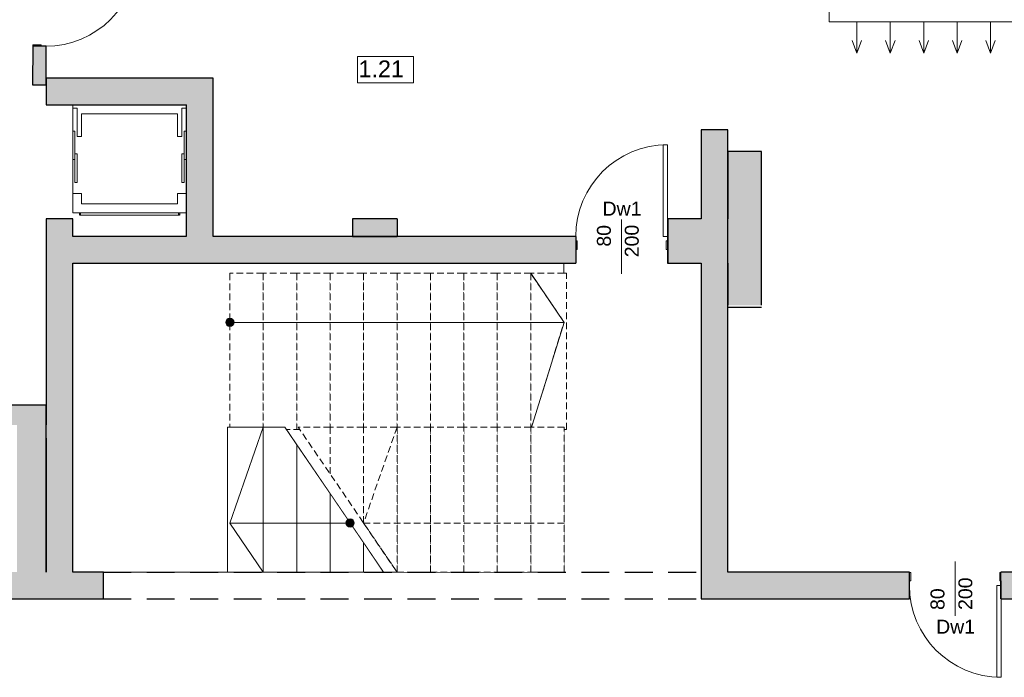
# Model space of a CAD drawing. Header units: centimetres. Extents: x -25572 to 23555, y -2435 to 15405.
# Tile 45 of 134: x 8440 to 9323, y 2188 to 2778. Entities that reach past the tile are written whole.
import ezdxf

# ---------------------------------------------------------------- set-up
doc = ezdxf.new("R2010")
doc.units = ezdxf.units.CM
doc.header["$MEASUREMENT"] = 0
for name, pattern in [('Przerywana długa', [39, 25, -14]), ('Przerywana gęsta', [9, 6, -3]), ('Wipeout_Contour', [100, 0, -100])]:
    doc.linetypes.add(name, pattern=pattern)
for name, color, linetype, lineweight in [('820-G Rysunki Obrazki_Nr_pióra__20', 1, 'Continuous', 13), ('Nowe_0_Nr_pióra__15', 214, 'Continuous', 15), ('Nowe_210-A Pomieszczenia_Nr_pióra__41', 7, 'Continuous', 15), ('Nowe_220-A Ściany_Nr_pióra__19', 255, 'Continuous', 0), ('Nowe_220-A Ściany_Nr_pióra__23', 7, 'Continuous', 15), ('Nowe_220-A Ściany_Nr_pióra__27', 7, 'Continuous', 25), ('Nowe_220-A Ściany_Nr_pióra__3', 7, 'Continuous', 13), ('Nowe_220-A Ściany_Nr_pióra__7', 7, 'Continuous', 13), ('Nowe_250-A Schody Pochylnie_Nr_pióra__1', 7, 'Continuous', 13), ('Nowe_250-A Schody Pochylnie_Nr_pióra__11', 7, 'Continuous', 13), ('Nowe_250-A Schody Pochylnie_Nr_pióra__71', 7, 'Continuous', 13), ('Nowe_250-A Schody Pochylnie_Nr_pióra__91', 7, 'Continuous', 13), ('Nowe_450-K Stropy_Nr_pióra__21', 7, 'Continuous', 25), ('Nowe_450-K Stropy_Nr_pióra__89', 7, 'Continuous', 13)]:
    doc.layers.add(name, color=color, linetype=linetype, lineweight=lineweight)
doc.layers.add('Nowe_220-A Ściany_Nr_pióra__45', color=7, linetype='Continuous', lineweight=15, true_color=0x40a5ff)
doc.layers.add('Nowe_250-A Schody Pochylnie', color=7, linetype='Continuous')
doc.styles.add('STYL_AUTOMATYCZNY_6', font='arial.ttf')

msp = doc.modelspace()

# ---------------------------------------------------------------- hatches: boundary and pattern name
at = {"layer": 'Nowe_220-A Ściany_Nr_pióra__19', "linetype": 'Continuous', "lineweight": 0}
for points in [[(8451.38, 2719.38), (8463.38, 2719.34), (8463.49, 2754.31), (8451.49, 2754.35)], [(8463.38, 2701.34), (8613.38, 2701.34), (8613.38, 2725.34), (8463.38, 2725.34)], [(8589.29, 2701.34), (8589.29, 2583.34), (8613.29, 2583.34), (8613.29, 2701.34)], [(9075.38, 2282.34), (9075.38, 2679.15), (9051.38, 2679.15), (9051.38, 2282.34)], [(9075.38, 2659.68), (9075.38, 2521.68), (9105.38, 2521.68), (9105.38, 2659.68)], [(8463.38, 2599.34), (8463.38, 2282.34), (8487.38, 2282.34), (8487.38, 2599.34)], [(8738.38, 2583.34), (8778.38, 2583.34), (8778.38, 2599.34), (8738.38, 2599.34)], [(9051.38, 2599.34), (9021.38, 2599.34), (9021.38, 2559.34), (9051.38, 2559.34)], [(8487.38, 2559.34), (8938.98, 2559.34), (8938.98, 2583.34), (8487.38, 2583.34)], [(9020.98, 2583.34), (9020.98, 2559.34), (9021.38, 2559.34), (9021.38, 2583.34)], [(8463.38, 2414.34), (8463.38, 2432.34), (8413.38, 2432.34), (8413.38, 2414.34)], [(8463.38, 2282.34), (8463.38, 2414.34), (8437.38, 2414.34), (8437.38, 2282.34)], [(8272.38, 2258.34), (8514.84, 2258.34), (8514.84, 2282.34), (8272.38, 2282.34)], [(9075.38, 2282.34), (9051.38, 2258.34), (9075.38, 2258.34)], [(9075.38, 2282.34), (9051.38, 2282.34), (9051.38, 2258.34)], [(9075.38, 2258.34), (9238.35, 2258.34), (9238.35, 2282.34), (9075.38, 2282.34)], [(9320.35, 2258.34), (10256.76, 2258.34), (10256.76, 2282.34), (9320.35, 2282.34)]]:
    msp.add_hatch(color=255, dxfattribs=at).paths.add_polyline_path(points)

# ---------------------------------------------------------------- linework, layer by layer
at = {"layer": '820-G Rysunki Obrazki_Nr_pióra__20', "color": 1, "linetype": 'Continuous', "lineweight": 13}
msp.add_lwpolyline([(9336.07, 2835.93), (9336.07, 2775.93), (9166.07, 2775.93), (9166.07, 2835.93)], close=True, dxfattribs=at)
for points in [[(9191.07, 2775.93), (9191.07, 2747.81), (9186.85, 2759.1)], [(9191.07, 2775.93), (9191.07, 2747.81), (9195.29, 2759.1)], [(9221.07, 2775.93), (9221.07, 2747.81), (9216.85, 2759.1)], [(9221.07, 2775.93), (9221.07, 2747.81), (9225.29, 2759.1)], [(9251.07, 2775.93), (9251.07, 2747.81), (9246.85, 2759.1)], [(9251.07, 2775.93), (9251.07, 2747.81), (9255.29, 2759.1)], [(9281.07, 2775.93), (9281.07, 2747.81), (9276.85, 2759.1)], [(9281.07, 2775.93), (9281.07, 2747.81), (9285.29, 2759.1)], [(9311.07, 2775.93), (9311.07, 2747.81), (9306.85, 2759.1)], [(9311.07, 2775.93), (9311.07, 2747.81), (9315.29, 2759.1)]]:
    msp.add_lwpolyline(points, dxfattribs=at)
at = {"layer": 'Nowe_0_Nr_pióra__15', "color": 214, "linetype": 'Continuous', "lineweight": 15}
for p, q in [((8487.38, 2698.52), (8487.38, 2701.34)), ((8589.38, 2701.34), (8487.38, 2701.34)), ((8491.38, 2698.52), (8487.38, 2698.52)), ((8487.38, 2672.96), (8487.38, 2698.52)), ((8491.38, 2672.96), (8491.38, 2698.52)), ((8585.38, 2672.96), (8585.38, 2698.52)), ((8585.38, 2698.52), (8589.38, 2698.52)), ((8589.38, 2698.52), (8589.38, 2701.34)), ((8589.38, 2672.96), (8589.38, 2698.52)), ((8495.38, 2693.34), (8495.38, 2672.96)), ((8495.38, 2693.34), (8581.38, 2693.34)), ((8581.38, 2693.34), (8581.38, 2672.96)), ((8487.38, 2672.96), (8487.38, 2621.82)), ((8495.38, 2672.96), (8491.38, 2672.96)), ((8581.38, 2672.96), (8585.38, 2672.96)), ((8589.38, 2672.96), (8589.38, 2621.82)), ((8487.38, 2604.64), (8487.38, 2621.82)), ((8487.38, 2621.82), (8495.38, 2621.82)), ((8495.38, 2621.82), (8495.38, 2612.64)), ((8589.38, 2621.82), (8581.38, 2621.82)), ((8581.38, 2621.82), (8581.38, 2612.64)), ((8589.38, 2604.64), (8589.38, 2621.82)), ((8495.38, 2612.64), (8581.38, 2612.64)), ((8589.38, 2604.64), (8487.38, 2604.64)), ((8493.38, 2604.54), (8493.38, 2602.54)), ((8493.38, 2603.54), (8494.04, 2603.54)), ((8583.04, 2604.54), (8493.71, 2604.54)), ((8583.04, 2602.54), (8493.71, 2602.54)), ((8494.38, 2604.54), (8494.38, 2602.54)), ((8582.38, 2604.54), (8582.38, 2602.54)), ((8583.38, 2603.54), (8582.71, 2603.54)), ((8583.38, 2604.54), (8583.38, 2602.54))]:
    msp.add_line(p, q, dxfattribs=at)
for points in [[(8487.38, 2677.96), (8487.38, 2652.39), (8489.38, 2652.39), (8489.38, 2677.96)], [(8589.38, 2677.96), (8589.38, 2652.39), (8587.38, 2652.39), (8587.38, 2677.96)], [(8489.38, 2657.39), (8489.38, 2631.82), (8491.38, 2631.82), (8491.38, 2657.39)], [(8587.38, 2657.39), (8587.38, 2631.82), (8585.38, 2631.82), (8585.38, 2657.39)]]:
    msp.add_lwpolyline(points, close=True, dxfattribs=at)
at = {"layer": 'Nowe_210-A Pomieszczenia_Nr_pióra__41', "color": 7, "linetype": 'Continuous', "lineweight": 15}
for p, q in [((8743.03, 2744.72), (8793.06, 2744.72)), ((8743.03, 2721.14), (8743.03, 2744.72)), ((8793.06, 2744.72), (8793.06, 2721.14)), ((8793.06, 2721.14), (8743.03, 2721.14))]:
    msp.add_line(p, q, dxfattribs=at)
at = {"layer": 'Nowe_220-A Ściany_Nr_pióra__23', "color": 7, "linetype": 'Continuous', "lineweight": 15}
for p, q in [((8451.49, 2755.35), (8458.99, 2755.32)), ((8451.49, 2754.35), (8451.49, 2755.35)), ((8462.99, 2754.31), (8451.49, 2754.35)), ((8458.99, 2755.32), (8458.99, 2754.12)), ((8458.99, 2754.12), (8462.99, 2754.11)), ((8462.99, 2754.11), (8462.99, 2754.31)), ((8938.78, 2579.34), (8938.78, 2583.34)), ((8938.78, 2583.34), (8938.98, 2583.34)), ((8938.98, 2583.34), (8938.98, 2571.84)), ((9020.98, 2571.84), (9020.98, 2583.34)), ((9020.98, 2583.34), (9021.18, 2583.34)), ((9021.18, 2583.34), (9021.18, 2579.34)), ((8939.98, 2579.34), (8938.78, 2579.34)), ((8938.98, 2571.84), (8939.98, 2571.84)), ((8939.98, 2571.84), (8939.98, 2579.34)), ((9021.18, 2579.34), (9019.98, 2579.34)), ((9019.98, 2579.34), (9019.98, 2571.84)), ((9019.98, 2571.84), (9020.98, 2571.84)), ((9238.35, 2270.34), (9238.35, 2281.84)), ((9238.35, 2281.84), (9239.35, 2281.84)), ((9239.35, 2281.84), (9239.35, 2274.34)), ((9319.35, 2274.34), (9319.35, 2281.84)), ((9319.35, 2281.84), (9320.35, 2281.84)), ((9320.35, 2281.84), (9320.35, 2270.34)), ((9239.35, 2274.34), (9238.15, 2274.34)), ((9238.15, 2274.34), (9238.15, 2270.34)), ((9320.55, 2274.34), (9319.35, 2274.34)), ((9320.55, 2270.34), (9320.55, 2274.34)), ((9238.15, 2270.34), (9238.35, 2270.34)), ((9320.35, 2270.34), (9320.55, 2270.34))]:
    msp.add_line(p, q, dxfattribs=at)
at = {"layer": 'Nowe_220-A Ściany_Nr_pióra__27', "color": 7, "linetype": 'Continuous', "lineweight": 25}
for p, q in [((8451.49, 2754.35), (8462.99, 2754.31)), ((8451.49, 2754.35), (8462.99, 2754.31)), ((8451.49, 2754.35), (8462.99, 2754.31)), ((8462.99, 2754.31), (8463.49, 2754.31)), ((8462.99, 2754.31), (8463.49, 2754.31)), ((8938.98, 2583.34), (8938.98, 2571.84)), ((8938.98, 2583.34), (8938.98, 2571.84)), ((8938.98, 2583.34), (8938.98, 2571.84)), ((9020.98, 2583.34), (9020.98, 2571.84)), ((9020.98, 2583.34), (9020.98, 2571.84)), ((9020.98, 2583.34), (9020.98, 2571.84)), ((8938.98, 2571.84), (8938.98, 2559.34)), ((8938.98, 2571.84), (8938.98, 2559.34)), ((9020.98, 2571.84), (9020.98, 2559.34)), ((9020.98, 2571.84), (9020.98, 2559.34)), ((9238.35, 2281.84), (9238.35, 2282.34)), ((9238.35, 2281.84), (9238.35, 2282.34)), ((9238.35, 2270.34), (9238.35, 2281.84)), ((9238.35, 2270.34), (9238.35, 2281.84)), ((9238.35, 2270.34), (9238.35, 2281.84)), ((9320.35, 2281.84), (9320.35, 2282.34)), ((9320.35, 2281.84), (9320.35, 2282.34)), ((9320.35, 2270.34), (9320.35, 2281.84)), ((9320.35, 2270.34), (9320.35, 2281.84)), ((9320.35, 2270.34), (9320.35, 2281.84)), ((9238.35, 2258.34), (9238.35, 2270.34)), ((9238.35, 2258.34), (9238.35, 2270.34)), ((9320.35, 2258.34), (9320.35, 2270.34)), ((9320.35, 2258.34), (9320.35, 2270.34))]:
    msp.add_line(p, q, dxfattribs=at)
for points in [[(8451.49, 2754.35), (8451.38, 2719.38)], [(8463.38, 2719.34), (8463.49, 2754.31)], [(8613.38, 2725.34), (8463.38, 2725.34)], [(8463.38, 2725.34), (8463.38, 2701.34)], [(8613.38, 2701.34), (8613.38, 2725.34)], [(8451.38, 2719.38), (8463.38, 2719.34)], [(8463.38, 2701.34), (8589.29, 2701.34)], [(8589.29, 2701.34), (8589.29, 2583.34)], [(8613.29, 2583.34), (8613.29, 2701.34)], [(9051.38, 2679.15), (9051.38, 2599.34)], [(9075.38, 2679.15), (9051.38, 2679.15)], [(9075.38, 2282.34), (9075.38, 2679.15)], [(9075.38, 2659.68), (9075.38, 2599.34)], [(9105.38, 2521.68), (9105.38, 2659.68)], [(8463.38, 2599.34), (8463.38, 2414.34)], [(8487.38, 2599.34), (8463.38, 2599.34)], [(8487.38, 2583.34), (8487.38, 2599.34)], [(8778.38, 2599.34), (8738.38, 2599.34)], [(9051.38, 2599.34), (9021.38, 2599.34)], [(9021.38, 2599.34), (9021.38, 2559.34)], [(8589.29, 2583.34), (8487.38, 2583.34)], [(8938.98, 2583.34), (8613.29, 2583.34)], [(8738.38, 2583.34), (8778.38, 2583.34)], [(9021.38, 2583.34), (9020.98, 2583.34)], [(9021.38, 2559.34), (9021.38, 2583.34)], [(8487.38, 2282.34), (8487.38, 2559.34)], [(8487.38, 2559.34), (8938.98, 2559.34)], [(9020.98, 2559.34), (9021.38, 2559.34)], [(9021.38, 2559.34), (9051.38, 2559.34)], [(9051.38, 2559.34), (9051.38, 2258.34)], [(9075.38, 2559.34), (9075.38, 2521.68)], [(8463.38, 2414.34), (8463.38, 2432.34)], [(8463.38, 2282.34), (8463.38, 2414.34)], [(8463.38, 2402.34), (8463.38, 2282.34)], [(8514.84, 2282.34), (8487.38, 2282.34)], [(8514.84, 2258.34), (8514.84, 2282.34)], [(9238.35, 2282.34), (9075.38, 2282.34)], [(10100.38, 2282.34), (9320.35, 2282.34)], [(8272.38, 2258.34), (8514.84, 2258.34)], [(9051.38, 2258.34), (9075.38, 2258.34)], [(9075.38, 2258.34), (9238.35, 2258.34)], [(9320.35, 2258.34), (9330.38, 2258.34)]]:
    msp.add_lwpolyline(points, dxfattribs=at)
at = {"layer": 'Nowe_220-A Ściany_Nr_pióra__3', "color": 7, "linetype": 'Continuous', "lineweight": 13}
for p, q in [((9017.18, 2583.34), (9017.18, 2665.74)), ((9017.18, 2665.74), (9021.18, 2665.74)), ((9021.18, 2665.74), (9021.18, 2583.34)), ((9021.18, 2583.34), (9017.18, 2583.34)), ((9320.55, 2270.34), (9316.55, 2270.34)), ((9316.55, 2270.34), (9316.55, 2187.94)), ((9320.55, 2187.94), (9320.55, 2270.34)), ((9316.55, 2187.94), (9320.55, 2187.94))]:
    msp.add_line(p, q, dxfattribs=at)
for centre, start, end in [((8463.25, 2836.51), 269.81537, 359.81537), ((9021.18, 2583.34), 90, 180), ((9320.55, 2270.34), 180, 270)]:
    msp.add_arc(centre, 82.4, start, end, dxfattribs=at)
at = {"layer": 'Nowe_220-A Ściany_Nr_pióra__45', "color": 161, "linetype": 'Continuous', "lineweight": 15, "true_color": 0x40a5ff}
for p, q in [((8979.98, 2598.52), (8979.98, 2549.88)), ((9279.35, 2243.16), (9279.35, 2291.8))]:
    msp.add_line(p, q, dxfattribs=at)
at = {"layer": 'Nowe_450-K Stropy_Nr_pióra__21', "color": 7, "linetype": 'Continuous', "lineweight": 25, "flags": 128}
for points in [[(8451.38, 2719.38), (8463.38, 2719.34)], [(9105.38, 2659.68), (9075.38, 2659.68)], [(8738.38, 2599.34), (8738.38, 2583.34)], [(8778.38, 2599.34), (8778.38, 2583.34)], [(9105.38, 2519.68), (9075.38, 2519.68)], [(8413.38, 2432.34), (8463.38, 2432.34)]]:
    msp.add_lwpolyline(points, dxfattribs=at)
at = {"layer": 'Nowe_450-K Stropy_Nr_pióra__21', "color": 7, "linetype": 'Przerywana długa', "lineweight": 25, "flags": 128}
msp.add_lwpolyline([(8514.84, 2258.34), (9051.38, 2258.34)], dxfattribs=at)
at = {"layer": 'Nowe_450-K Stropy_Nr_pióra__89', "color": 7, "linetype": 'Continuous', "lineweight": 13}
for points in [[(8928.02, 2282.34), (8928.02, 2559.34), (8487.38, 2559.34), (8487.38, 2282.34), (8514.84, 2282.34)], [(8514.84, 2282.34), (8928.02, 2282.34), (8928.02, 2559.34), (8487.38, 2559.34), (8487.38, 2282.34)]]:
    msp.add_lwpolyline(points, close=True, dxfattribs=at)

# ---------------------------------------------------------------- texts
at = {"layer": 'Nowe_210-A Pomieszczenia_Nr_pióra__41', "color": 7, "linetype": 'Continuous', "lineweight": 15, "insert": (8768.05, 2741.29), "char_height": 15, "attachment_point": 2, "style": 'STYL_AUTOMATYCZNY_6'}
msp.add_mtext('\\A1;{\\pqc;\\pt0,25;\\fArial|b0|i0|c238|p0;\\W1.000000;1.21\\fArial|b0|i0|c238|p0;\\W1.000000;\\A1{\\H.66x;\\S^  ;}\\fArial|b0|i0|c238|p0;\\W1.000000;\\fArial|b0|i0|c238|p0;\\W1.000000;\\A1{\\H.66x;\\S^  ;}}', dxfattribs=at)
at = {"layer": 'Nowe_220-A Ściany_Nr_pióra__7', "color": 7, "linetype": 'Continuous', "lineweight": 13, "char_height": 12.5, "attachment_point": 7, "rotation": 90, "style": 'STYL_AUTOMATYCZNY_6'}
for s, insert in [('\\A1;{\\pql;\\pt0;\\fArial|b0|i0|c238|p0;\\W1.000000;80\\fArial|b0|i0|c238|p0;\\W1.000000;\\A1{\\H.66x;\\S^  ;}\\fArial|b0|i0|c238|p0;\\W1.000000;\\fArial|b0|i0|c238|p0;\\W1.000000;}', (8973.94, 2574.27)), ('\\A1;{\\pql;\\pt0;\\fArial|b0|i0|c238|p0;\\W1.000000;200\\fArial|b0|i0|c238|p0;\\W1.000000;\\A1{\\H.66x;\\S^  ;}\\fArial|b0|i0|c238|p0;\\W1.000000;\\fArial|b0|i0|c238|p0;\\W1.000000;}', (8998.94, 2564.74)), ('\\A1;{\\pql;\\pt0;\\fArial|b0|i0|c238|p0;\\W1.000000;200\\fArial|b0|i0|c238|p0;\\W1.000000;\\A1{\\H.66x;\\S^  ;}\\fArial|b0|i0|c238|p0;\\W1.000000;\\fArial|b0|i0|c238|p0;\\W1.000000;}', (9298.31, 2248.34)), ('\\A1;{\\pql;\\pt0;\\fArial|b0|i0|c238|p0;\\W1.000000;80\\fArial|b0|i0|c238|p0;\\W1.000000;\\A1{\\H.66x;\\S^  ;}\\fArial|b0|i0|c238|p0;\\W1.000000;\\fArial|b0|i0|c238|p0;\\W1.000000;}', (9273.31, 2248.34))]:
    msp.add_mtext(s, dxfattribs=dict(at, insert=insert))
at = {"layer": 'Nowe_220-A Ściany_Nr_pióra__7', "color": 7, "linetype": 'Continuous', "lineweight": 13, "char_height": 12.5, "attachment_point": 7, "style": 'STYL_AUTOMATYCZNY_6'}
for insert in [(8962.83, 2602.09), (9262.2, 2227.09)]:
    msp.add_mtext('\\A1;{\\pql;\\pt0;\\fArial|b0|i0|c238|p0;\\W1.000000;Dw1\\fArial|b0|i0|c238|p0;\\W1.000000;\\fArial|b0|i0|c238|p0;\\W1.000000;\\fArial|b0|i0|c238|p0;\\W1.000000;}', dxfattribs=dict(at, insert=insert))

# ---------------------------------------------------------------- next in the draw order: wipeouts: each hides what was drawn before it
at = {"color": 254, "linetype": 'Wipeout_Contour', "lineweight": 0, "ltscale": 35969.885813}
msp.add_wipeout([(8628.38, 2410.34), (8658.38, 2410.34), (8658.38, 2550.34), (8628.38, 2550.34)], dxfattribs=at).dxf.layer = 'Nowe_250-A Schody Pochylnie'

# ---------------------------------------------------------------- next in the draw order: hatches: boundary and pattern name
at = {"layer": 'Nowe_250-A Schody Pochylnie_Nr_pióra__71', "linetype": 'Continuous', "lineweight": 13}
msp.add_hatch(color=7, dxfattribs=at).paths.add_polyline_path([(8628.38, 2502.59, 1), (8628.38, 2510.09, 1)])

# ---------------------------------------------------------------- next in the draw order: linework, layer by layer
at = {"layer": 'Nowe_250-A Schody Pochylnie_Nr_pióra__1', "color": 7, "linetype": 'Continuous', "lineweight": 13}
msp.add_line((8628.38, 2412.34), (8628.38, 2282.34), dxfattribs=at)
at = {"layer": 'Nowe_250-A Schody Pochylnie_Nr_pióra__11', "color": 7, "linetype": 'Continuous', "lineweight": 13}
msp.add_lwpolyline([(8628.38, 2502.59, 1), (8628.38, 2510.09, 1)], format="xyb", close=True, dxfattribs=at)
at = {"layer": 'Nowe_250-A Schody Pochylnie_Nr_pióra__91', "color": 7, "linetype": 'Przerywana gęsta', "lineweight": 13}
for p, q in [((8658.38, 2550.34), (8628.38, 2550.34)), ((8628.38, 2550.34), (8628.38, 2410.34)), ((8658.38, 2410.34), (8658.38, 2550.34)), ((8628.38, 2410.34), (8658.38, 2410.34))]:
    msp.add_line(p, q, dxfattribs=at)

# ---------------------------------------------------------------- next in the draw order: wipeouts: each hides what was drawn before it
at = {"color": 254, "linetype": 'Wipeout_Contour', "lineweight": 0, "ltscale": 36085.243014}
msp.add_wipeout([(8658.38, 2410.34), (8688.38, 2410.34), (8688.38, 2550.34), (8658.38, 2550.34)], dxfattribs=at).dxf.layer = 'Nowe_250-A Schody Pochylnie'

# ---------------------------------------------------------------- next in the draw order: linework, layer by layer
at = {"layer": 'Nowe_250-A Schody Pochylnie_Nr_pióra__1', "color": 7, "linetype": 'Continuous', "lineweight": 13}
msp.add_line((8677.64, 2412.34), (8628.38, 2412.34), dxfattribs=at)
at = {"layer": 'Nowe_250-A Schody Pochylnie_Nr_pióra__11', "color": 7, "linetype": 'Przerywana gęsta', "lineweight": 13}
msp.add_line((8628.38, 2506.34), (8658.38, 2506.34), dxfattribs=at)
at = {"layer": 'Nowe_250-A Schody Pochylnie_Nr_pióra__11', "color": 7, "linetype": 'Continuous', "lineweight": 13}
msp.add_line((8628.38, 2506.34), (8658.38, 2506.34), dxfattribs=at)
at = {"layer": 'Nowe_250-A Schody Pochylnie_Nr_pióra__91', "color": 7, "linetype": 'Przerywana gęsta', "lineweight": 13}
for p, q in [((8688.38, 2550.34), (8658.38, 2550.34)), ((8658.38, 2550.34), (8658.38, 2410.34)), ((8688.38, 2410.34), (8688.38, 2550.34)), ((8658.38, 2410.34), (8688.38, 2410.34))]:
    msp.add_line(p, q, dxfattribs=at)

# ---------------------------------------------------------------- next in the draw order: wipeouts: each hides what was drawn before it
at = {"color": 254, "linetype": 'Wipeout_Contour', "lineweight": 0, "ltscale": 36200.630395}
msp.add_wipeout([(8688.38, 2410.34), (8718.38, 2410.34), (8718.38, 2550.34), (8688.38, 2550.34)], dxfattribs=at).dxf.layer = 'Nowe_250-A Schody Pochylnie'

# ---------------------------------------------------------------- next in the draw order: linework, layer by layer
at = {"layer": 'Nowe_250-A Schody Pochylnie_Nr_pióra__91', "color": 7, "linetype": 'Przerywana gęsta', "lineweight": 13}
for p, q in [((8718.38, 2550.34), (8688.38, 2550.34)), ((8688.38, 2550.34), (8688.38, 2410.34)), ((8718.38, 2410.34), (8718.38, 2550.34)), ((8688.38, 2410.34), (8718.38, 2410.34))]:
    msp.add_line(p, q, dxfattribs=at)

# ---------------------------------------------------------------- next in the draw order: wipeouts: each hides what was drawn before it
at = {"color": 254, "linetype": 'Wipeout_Contour', "lineweight": 0, "ltscale": 36316.047669}
msp.add_wipeout([(8718.38, 2410.34), (8748.38, 2410.34), (8748.38, 2550.34), (8718.38, 2550.34)], dxfattribs=at).dxf.layer = 'Nowe_250-A Schody Pochylnie'

# ---------------------------------------------------------------- next in the draw order: linework, layer by layer
at = {"layer": 'Nowe_250-A Schody Pochylnie_Nr_pióra__91', "color": 7, "linetype": 'Przerywana gęsta', "lineweight": 13}
for p, q in [((8748.38, 2550.34), (8718.38, 2550.34)), ((8718.38, 2550.34), (8718.38, 2410.34)), ((8748.38, 2410.34), (8748.38, 2550.34)), ((8718.38, 2410.34), (8748.38, 2410.34))]:
    msp.add_line(p, q, dxfattribs=at)

# ---------------------------------------------------------------- next in the draw order: wipeouts: each hides what was drawn before it
at = {"color": 254, "linetype": 'Wipeout_Contour', "lineweight": 0, "ltscale": 36431.494551}
msp.add_wipeout([(8748.38, 2410.34), (8778.38, 2410.34), (8778.38, 2550.34), (8748.38, 2550.34)], dxfattribs=at).dxf.layer = 'Nowe_250-A Schody Pochylnie'

# ---------------------------------------------------------------- next in the draw order: linework, layer by layer
at = {"layer": 'Nowe_250-A Schody Pochylnie_Nr_pióra__91', "color": 7, "linetype": 'Przerywana gęsta', "lineweight": 13}
for p, q in [((8778.38, 2550.34), (8748.38, 2550.34)), ((8748.38, 2550.34), (8748.38, 2410.34)), ((8778.38, 2410.34), (8778.38, 2550.34)), ((8748.38, 2410.34), (8778.38, 2410.34))]:
    msp.add_line(p, q, dxfattribs=at)

# ---------------------------------------------------------------- next in the draw order: wipeouts: each hides what was drawn before it
at = {"color": 254, "linetype": 'Wipeout_Contour', "lineweight": 0, "ltscale": 36546.970762}
msp.add_wipeout([(8778.38, 2410.34), (8808.38, 2410.34), (8808.38, 2550.34), (8778.38, 2550.34)], dxfattribs=at).dxf.layer = 'Nowe_250-A Schody Pochylnie'

# ---------------------------------------------------------------- next in the draw order: linework, layer by layer
at = {"layer": 'Nowe_250-A Schody Pochylnie_Nr_pióra__91', "color": 7, "linetype": 'Przerywana gęsta', "lineweight": 13}
for p, q in [((8808.38, 2550.34), (8778.38, 2550.34)), ((8778.38, 2550.34), (8778.38, 2410.34)), ((8808.38, 2410.34), (8808.38, 2550.34)), ((8778.38, 2410.34), (8808.38, 2410.34))]:
    msp.add_line(p, q, dxfattribs=at)

# ---------------------------------------------------------------- next in the draw order: wipeouts: each hides what was drawn before it
at = {"color": 254, "linetype": 'Wipeout_Contour', "lineweight": 0, "ltscale": 36662.476023}
msp.add_wipeout([(8808.38, 2410.34), (8838.38, 2410.34), (8838.38, 2550.34), (8808.38, 2550.34)], dxfattribs=at).dxf.layer = 'Nowe_250-A Schody Pochylnie'

# ---------------------------------------------------------------- next in the draw order: linework, layer by layer
at = {"layer": 'Nowe_250-A Schody Pochylnie_Nr_pióra__91', "color": 7, "linetype": 'Przerywana gęsta', "lineweight": 13}
for p, q in [((8838.38, 2550.34), (8808.38, 2550.34)), ((8808.38, 2550.34), (8808.38, 2410.34)), ((8838.38, 2410.34), (8838.38, 2550.34)), ((8808.38, 2410.34), (8838.38, 2410.34))]:
    msp.add_line(p, q, dxfattribs=at)

# ---------------------------------------------------------------- next in the draw order: wipeouts: each hides what was drawn before it
at = {"color": 254, "linetype": 'Wipeout_Contour', "lineweight": 0, "ltscale": 36778.010062}
msp.add_wipeout([(8838.38, 2410.34), (8868.38, 2410.34), (8868.38, 2550.34), (8838.38, 2550.34)], dxfattribs=at).dxf.layer = 'Nowe_250-A Schody Pochylnie'

# ---------------------------------------------------------------- next in the draw order: linework, layer by layer
at = {"layer": 'Nowe_250-A Schody Pochylnie_Nr_pióra__91', "color": 7, "linetype": 'Przerywana gęsta', "lineweight": 13}
for p, q in [((8868.38, 2550.34), (8838.38, 2550.34)), ((8838.38, 2550.34), (8838.38, 2410.34)), ((8868.38, 2410.34), (8868.38, 2550.34)), ((8838.38, 2410.34), (8868.38, 2410.34))]:
    msp.add_line(p, q, dxfattribs=at)

# ---------------------------------------------------------------- next in the draw order: wipeouts: each hides what was drawn before it
at = {"color": 254, "linetype": 'Wipeout_Contour', "lineweight": 0, "ltscale": 36893.572608}
msp.add_wipeout([(8898.38, 2550.34), (8868.38, 2550.34), (8868.38, 2410.34), (8898.38, 2410.34)], dxfattribs=at).dxf.layer = 'Nowe_250-A Schody Pochylnie'

# ---------------------------------------------------------------- next in the draw order: linework, layer by layer
at = {"layer": 'Nowe_250-A Schody Pochylnie_Nr_pióra__91', "color": 7, "linetype": 'Przerywana gęsta', "lineweight": 13}
for p, q in [((8898.38, 2550.34), (8868.38, 2550.34)), ((8868.38, 2550.34), (8868.38, 2410.34)), ((8898.38, 2410.34), (8898.38, 2550.34)), ((8868.38, 2410.34), (8898.38, 2410.34))]:
    msp.add_line(p, q, dxfattribs=at)

# ---------------------------------------------------------------- next in the draw order: wipeouts: each hides what was drawn before it
at = {"color": 254, "linetype": 'Wipeout_Contour', "lineweight": 0, "ltscale": 55545.666532}
msp.add_wipeout([(8898.38, 2550.34), (8898.38, 2410.34), (8928.38, 2410.34), (8930.38, 2410.34), (8930.38, 2550.34), (8928.38, 2550.34)], dxfattribs=at).dxf.layer = 'Nowe_250-A Schody Pochylnie'

# ---------------------------------------------------------------- next in the draw order: linework, layer by layer
at = {"layer": 'Nowe_250-A Schody Pochylnie_Nr_pióra__11', "color": 7, "linetype": 'Przerywana gęsta', "lineweight": 13}
for p, q in [((8928.38, 2506.34), (8898.38, 2550.34)), ((8658.38, 2506.34), (8898.38, 2506.34)), ((8898.38, 2506.34), (8928.38, 2506.34)), ((8898.38, 2410.34), (8928.38, 2506.34))]:
    msp.add_line(p, q, dxfattribs=at)
at = {"layer": 'Nowe_250-A Schody Pochylnie_Nr_pióra__11', "color": 7, "linetype": 'Continuous', "lineweight": 13}
for p, q in [((8928.38, 2506.34), (8898.38, 2550.34)), ((8658.38, 2506.34), (8898.38, 2506.34)), ((8898.38, 2506.34), (8928.38, 2506.34)), ((8898.38, 2410.34), (8928.38, 2506.34))]:
    msp.add_line(p, q, dxfattribs=at)
at = {"layer": 'Nowe_250-A Schody Pochylnie_Nr_pióra__91', "color": 7, "linetype": 'Przerywana gęsta', "lineweight": 13}
for p, q in [((8898.38, 2550.34), (8898.38, 2410.34)), ((8928.38, 2550.34), (8898.38, 2550.34)), ((8930.38, 2550.34), (8928.38, 2550.34)), ((8930.38, 2410.34), (8930.38, 2550.34)), ((8898.38, 2410.34), (8928.38, 2410.34)), ((8928.38, 2410.34), (8930.38, 2410.34))]:
    msp.add_line(p, q, dxfattribs=at)

# ---------------------------------------------------------------- next in the draw order: wipeouts: each hides what was drawn before it
at = {"color": 254, "linetype": 'Wipeout_Contour', "lineweight": 0, "ltscale": 36869.978842}
msp.add_wipeout([(8898.38, 2412.34), (8898.38, 2282.34), (8928.38, 2282.34), (8928.38, 2412.34)], dxfattribs=at).dxf.layer = 'Nowe_250-A Schody Pochylnie'

# ---------------------------------------------------------------- next in the draw order: linework, layer by layer
at = {"layer": 'Nowe_250-A Schody Pochylnie_Nr_pióra__91', "color": 7, "linetype": 'Przerywana gęsta', "lineweight": 13}
for p, q in [((8928.38, 2412.34), (8898.38, 2412.34)), ((8898.38, 2412.34), (8898.38, 2282.34)), ((8928.38, 2282.34), (8928.38, 2412.34)), ((8898.38, 2282.34), (8928.38, 2282.34))]:
    msp.add_line(p, q, dxfattribs=at)

# ---------------------------------------------------------------- next in the draw order: wipeouts: each hides what was drawn before it
at = {"color": 254, "linetype": 'Wipeout_Contour', "lineweight": 0, "ltscale": 36753.950421}
msp.add_wipeout([(8868.38, 2412.34), (8868.38, 2282.34), (8898.38, 2282.34), (8898.38, 2412.34)], dxfattribs=at).dxf.layer = 'Nowe_250-A Schody Pochylnie'

# ---------------------------------------------------------------- next in the draw order: linework, layer by layer
at = {"layer": 'Nowe_250-A Schody Pochylnie_Nr_pióra__11', "color": 7, "linetype": 'Przerywana gęsta', "lineweight": 13}
msp.add_line((8928.38, 2326.34), (8898.38, 2326.34), dxfattribs=at)
at = {"layer": 'Nowe_250-A Schody Pochylnie_Nr_pióra__91', "color": 7, "linetype": 'Przerywana gęsta', "lineweight": 13}
for p, q in [((8898.38, 2412.34), (8868.38, 2412.34)), ((8868.38, 2412.34), (8868.38, 2282.34)), ((8898.38, 2282.34), (8898.38, 2412.34)), ((8868.38, 2282.34), (8898.38, 2282.34))]:
    msp.add_line(p, q, dxfattribs=at)

# ---------------------------------------------------------------- next in the draw order: wipeouts: each hides what was drawn before it
at = {"color": 254, "linetype": 'Wipeout_Contour', "lineweight": 0, "ltscale": 36637.947595}
msp.add_wipeout([(8838.38, 2412.34), (8838.38, 2282.34), (8868.38, 2282.34), (8868.38, 2412.34)], dxfattribs=at).dxf.layer = 'Nowe_250-A Schody Pochylnie'

# ---------------------------------------------------------------- next in the draw order: linework, layer by layer
at = {"layer": 'Nowe_250-A Schody Pochylnie_Nr_pióra__91', "color": 7, "linetype": 'Przerywana gęsta', "lineweight": 13}
for p, q in [((8868.38, 2412.34), (8838.38, 2412.34)), ((8838.38, 2412.34), (8838.38, 2282.34)), ((8868.38, 2282.34), (8868.38, 2412.34)), ((8838.38, 2282.34), (8868.38, 2282.34))]:
    msp.add_line(p, q, dxfattribs=at)

# ---------------------------------------------------------------- next in the draw order: wipeouts: each hides what was drawn before it
at = {"color": 254, "linetype": 'Wipeout_Contour', "lineweight": 0, "ltscale": 36521.970588}
msp.add_wipeout([(8808.38, 2412.34), (8808.38, 2282.34), (8838.38, 2282.34), (8838.38, 2412.34)], dxfattribs=at).dxf.layer = 'Nowe_250-A Schody Pochylnie'

# ---------------------------------------------------------------- next in the draw order: linework, layer by layer
at = {"layer": 'Nowe_250-A Schody Pochylnie_Nr_pióra__91', "color": 7, "linetype": 'Przerywana gęsta', "lineweight": 13}
for p, q in [((8838.38, 2412.34), (8808.38, 2412.34)), ((8808.38, 2412.34), (8808.38, 2282.34)), ((8838.38, 2282.34), (8838.38, 2412.34)), ((8808.38, 2282.34), (8838.38, 2282.34))]:
    msp.add_line(p, q, dxfattribs=at)

# ---------------------------------------------------------------- next in the draw order: wipeouts: each hides what was drawn before it
at = {"color": 254, "linetype": 'Wipeout_Contour', "lineweight": 0, "ltscale": 36406.019654}
msp.add_wipeout([(8778.38, 2412.34), (8778.38, 2282.34), (8808.38, 2282.34), (8808.38, 2412.34)], dxfattribs=at).dxf.layer = 'Nowe_250-A Schody Pochylnie'

# ---------------------------------------------------------------- next in the draw order: linework, layer by layer
at = {"layer": 'Nowe_250-A Schody Pochylnie_Nr_pióra__91', "color": 7, "linetype": 'Przerywana gęsta', "lineweight": 13}
for p, q in [((8808.38, 2412.34), (8778.38, 2412.34)), ((8778.38, 2412.34), (8778.38, 2282.34)), ((8808.38, 2282.34), (8808.38, 2412.34)), ((8778.38, 2282.34), (8808.38, 2282.34))]:
    msp.add_line(p, q, dxfattribs=at)

# ---------------------------------------------------------------- next in the draw order: wipeouts: each hides what was drawn before it
at = {"color": 254, "linetype": 'Wipeout_Contour', "lineweight": 0, "ltscale": 36301.390707}
msp.add_wipeout([(8748.38, 2412.34), (8748.38, 2326.34), (8778.38, 2282.34), (8778.38, 2412.34)], dxfattribs=at).dxf.layer = 'Nowe_250-A Schody Pochylnie'

# ---------------------------------------------------------------- next in the draw order: linework, layer by layer
at = {"layer": 'Nowe_250-A Schody Pochylnie_Nr_pióra__1', "color": 7, "linetype": 'Continuous', "lineweight": 13}
msp.add_line((8628.38, 2282.34), (8766.27, 2282.34), dxfattribs=at)
at = {"layer": 'Nowe_250-A Schody Pochylnie_Nr_pióra__91', "color": 7, "linetype": 'Przerywana gęsta', "lineweight": 13}
for p, q in [((8778.38, 2412.34), (8748.38, 2412.34)), ((8748.38, 2412.34), (8748.38, 2326.34)), ((8778.38, 2282.34), (8778.38, 2412.34))]:
    msp.add_line(p, q, dxfattribs=at)

# ---------------------------------------------------------------- next in the draw order: wipeouts: each hides what was drawn before it
at = {"color": 254, "linetype": 'Wipeout_Contour', "lineweight": 0, "ltscale": 36208.227502}
msp.add_wipeout([(8718.38, 2412.34), (8718.38, 2370.34), (8748.38, 2326.34), (8748.38, 2412.34)], dxfattribs=at).dxf.layer = 'Nowe_250-A Schody Pochylnie'
at = {"color": 254, "linetype": 'Wipeout_Contour', "lineweight": 0, "ltscale": 27147.910474}
msp.add_wipeout([(8766.27, 2282.34), (8748.38, 2308.59), (8748.38, 2282.34)], dxfattribs=at).dxf.layer = 'Nowe_250-A Schody Pochylnie'

# ---------------------------------------------------------------- next in the draw order: linework, layer by layer
at = {"layer": 'Nowe_250-A Schody Pochylnie_Nr_pióra__11', "color": 7, "linetype": 'Continuous', "lineweight": 13}
for p, q in [((8748.38, 2308.59), (8748.38, 2282.34)), ((8748.38, 2282.34), (8766.27, 2282.34))]:
    msp.add_line(p, q, dxfattribs=at)
at = {"layer": 'Nowe_250-A Schody Pochylnie_Nr_pióra__91', "color": 7, "linetype": 'Przerywana gęsta', "lineweight": 13}
for p, q in [((8748.38, 2412.34), (8718.38, 2412.34)), ((8718.38, 2412.34), (8718.38, 2370.34)), ((8748.38, 2326.34), (8748.38, 2412.34))]:
    msp.add_line(p, q, dxfattribs=at)

# ---------------------------------------------------------------- next in the draw order: wipeouts: each hides what was drawn before it
at = {"color": 254, "linetype": 'Wipeout_Contour', "lineweight": 0, "ltscale": 27098.83221}
msp.add_wipeout([(8689.74, 2412.34), (8718.38, 2370.34), (8718.38, 2412.34)], dxfattribs=at).dxf.layer = 'Nowe_250-A Schody Pochylnie'
at = {"color": 254, "linetype": 'Wipeout_Contour', "lineweight": 0, "ltscale": 36131.261318}
msp.add_wipeout([(8748.38, 2308.59), (8718.38, 2352.59), (8718.38, 2282.34), (8748.38, 2282.34)], dxfattribs=at).dxf.layer = 'Nowe_250-A Schody Pochylnie'

# ---------------------------------------------------------------- next in the draw order: hatches: boundary and pattern name
at = {"layer": 'Nowe_250-A Schody Pochylnie_Nr_pióra__71', "linetype": 'Continuous', "lineweight": 13}
msp.add_hatch(color=7, dxfattribs=at).paths.add_polyline_path([(8736.27, 2330.09, 1), (8736.27, 2322.59, 1)])

# ---------------------------------------------------------------- next in the draw order: linework, layer by layer
at = {"layer": 'Nowe_250-A Schody Pochylnie_Nr_pióra__11', "color": 7, "linetype": 'Przerywana gęsta', "lineweight": 13}
for p, q in [((8778.38, 2412.34), (8748.38, 2326.34)), ((8898.38, 2326.34), (8748.38, 2326.34)), ((8748.38, 2326.34), (8778.38, 2282.34))]:
    msp.add_line(p, q, dxfattribs=at)
at = {"layer": 'Nowe_250-A Schody Pochylnie_Nr_pióra__11', "color": 7, "linetype": 'Continuous', "lineweight": 13}
for p, q in [((8718.38, 2352.59), (8718.38, 2282.34)), ((8748.38, 2282.34), (8748.38, 2308.59)), ((8718.38, 2282.34), (8748.38, 2282.34))]:
    msp.add_line(p, q, dxfattribs=at)
msp.add_lwpolyline([(8736.27, 2330.09, 1), (8736.27, 2322.59, 1)], format="xyb", close=True, dxfattribs=at)
at = {"layer": 'Nowe_250-A Schody Pochylnie_Nr_pióra__91', "color": 7, "linetype": 'Przerywana gęsta', "lineweight": 13}
for p, q in [((8718.38, 2412.34), (8689.74, 2412.34)), ((8718.38, 2370.34), (8718.38, 2412.34))]:
    msp.add_line(p, q, dxfattribs=at)

# ---------------------------------------------------------------- next in the draw order: wipeouts: each hides what was drawn before it
at = {"color": 254, "linetype": 'Wipeout_Contour', "lineweight": 0, "ltscale": 36038.27525}
msp.add_wipeout([(8718.38, 2352.59), (8688.38, 2396.59), (8688.38, 2282.34), (8718.38, 2282.34)], dxfattribs=at).dxf.layer = 'Nowe_250-A Schody Pochylnie'

# ---------------------------------------------------------------- next in the draw order: linework, layer by layer
at = {"layer": 'Nowe_250-A Schody Pochylnie_Nr_pióra__11', "color": 7, "linetype": 'Continuous', "lineweight": 13}
for p, q in [((8688.38, 2396.59), (8688.38, 2282.34)), ((8718.38, 2282.34), (8718.38, 2352.59)), ((8688.38, 2282.34), (8718.38, 2282.34))]:
    msp.add_line(p, q, dxfattribs=at)

# ---------------------------------------------------------------- next in the draw order: wipeouts: each hides what was drawn before it
at = {"color": 254, "linetype": 'Wipeout_Contour', "lineweight": 0, "ltscale": 44944.951393}
msp.add_wipeout([(8677.64, 2412.34), (8658.38, 2412.34), (8658.38, 2282.34), (8688.38, 2282.34), (8688.38, 2396.59)], dxfattribs=at).dxf.layer = 'Nowe_250-A Schody Pochylnie'

# ---------------------------------------------------------------- next in the draw order: linework, layer by layer
at = {"layer": 'Nowe_250-A Schody Pochylnie_Nr_pióra__11', "color": 7, "linetype": 'Continuous', "lineweight": 13}
for p, q in [((8658.38, 2412.34), (8658.38, 2282.34)), ((8677.64, 2412.34), (8658.38, 2412.34)), ((8766.27, 2282.34), (8677.64, 2412.34)), ((8688.38, 2282.34), (8688.38, 2396.59)), ((8658.38, 2282.34), (8688.38, 2282.34))]:
    msp.add_line(p, q, dxfattribs=at)
at = {"layer": 'Nowe_250-A Schody Pochylnie_Nr_pióra__11', "color": 7, "linetype": 'Przerywana gęsta', "lineweight": 13}
msp.add_line((8778.38, 2282.34), (8689.74, 2412.34), dxfattribs=at)

# ---------------------------------------------------------------- next in the draw order: wipeouts: each hides what was drawn before it
at = {"color": 254, "linetype": 'Wipeout_Contour', "lineweight": 0, "ltscale": 53708.040292}
msp.add_wipeout([(8626.38, 2412.34), (8626.38, 2282.34), (8628.38, 2282.34), (8658.38, 2282.34), (8658.38, 2412.34), (8628.38, 2412.34)], dxfattribs=at).dxf.layer = 'Nowe_250-A Schody Pochylnie'

# ---------------------------------------------------------------- next in the draw order: linework, layer by layer
at = {"layer": 'Nowe_250-A Schody Pochylnie_Nr_pióra__11', "color": 7, "linetype": 'Continuous', "lineweight": 13}
for p, q in [((8628.38, 2412.34), (8626.38, 2412.34)), ((8626.38, 2412.34), (8626.38, 2282.34)), ((8658.38, 2412.34), (8628.38, 2412.34)), ((8658.38, 2412.34), (8628.38, 2326.34)), ((8658.38, 2282.34), (8658.38, 2412.34)), ((8658.38, 2326.34), (8628.38, 2326.34)), ((8628.38, 2326.34), (8658.38, 2282.34)), ((8736.27, 2326.34), (8658.38, 2326.34)), ((8626.38, 2282.34), (8628.38, 2282.34)), ((8628.38, 2282.34), (8658.38, 2282.34))]:
    msp.add_line(p, q, dxfattribs=at)
at = {"layer": 'Nowe_450-K Stropy_Nr_pióra__21', "color": 7, "linetype": 'Przerywana długa', "lineweight": 25, "flags": 128}
msp.add_lwpolyline([(8514.84, 2282.34), (9051.38, 2282.34)], dxfattribs=at)

doc.saveas('drawing.dxf')
